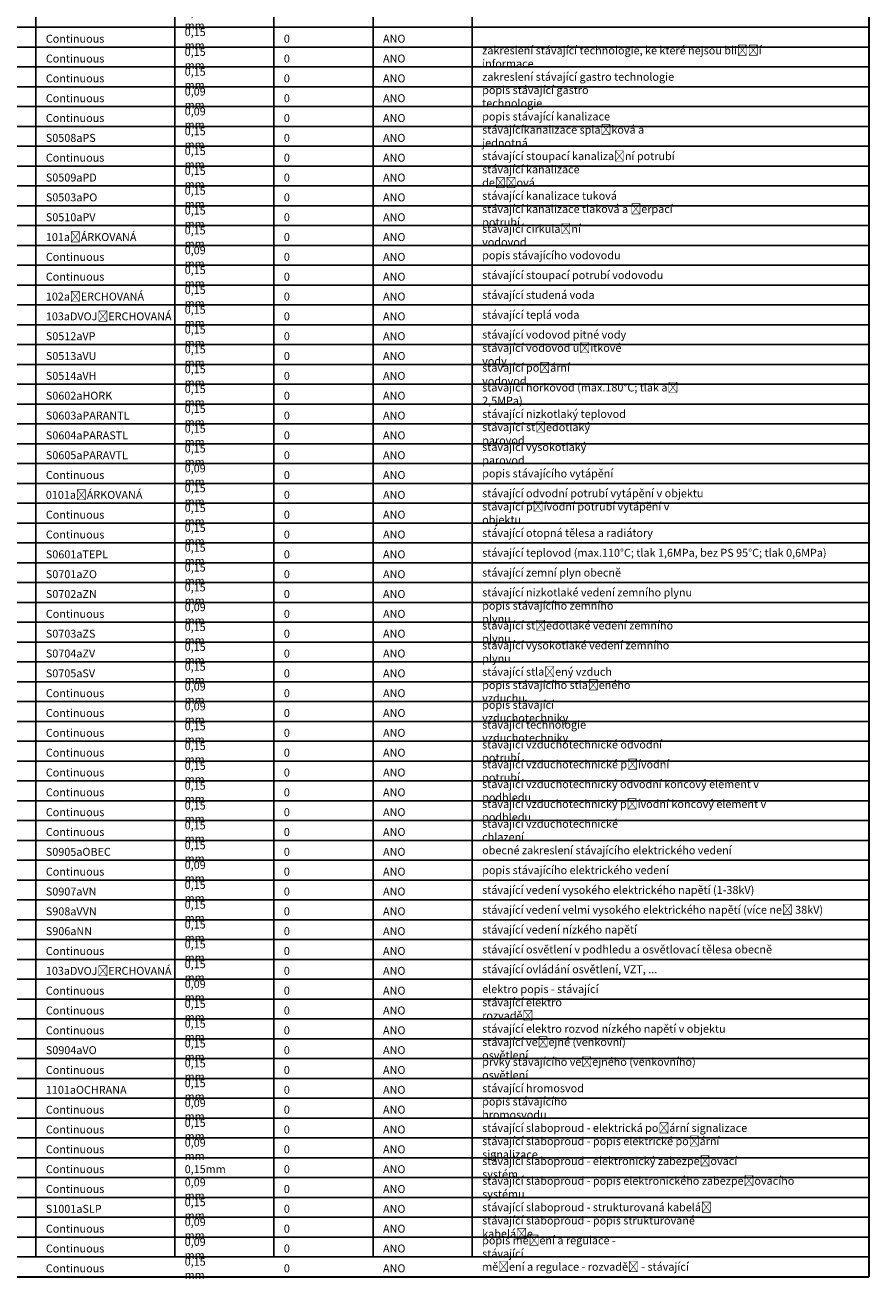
# Model space of a CAD drawing. Header units: millimetres. Extents: x -15250 to 1651995, y -140807 to 78716.
# Tile 2 of 45: x 10726 to 32000, y -140807 to -109196. Entities that reach past the tile are written whole.
import ezdxf

# ---------------------------------------------------------------- set-up
doc = ezdxf.new("R2010")
doc.units = ezdxf.units.MM
doc.header["$LTSCALE"] = 100
doc.styles.get("Standard").update_dxf_attribs({"font": 'isocpeur.ttf'})

msp = doc.modelspace()

# ---------------------------------------------------------------- linework, layer by layer
for p, q in [((11000, 750), (11000, -140250)), ((14500, 750), (14500, -140250)), ((17000, 750), (17000, -140250)), ((19500, 750), (19500, -140250)), ((22000, 750), (22000, -140250)), ((-10250, -109250), (32000, -109250)), ((-10250, -109750), (32000, -109750)), ((-10250, -110250), (32000, -110250)), ((-10250, -110750), (32000, -110750)), ((-10250, -111250), (32000, -111250)), ((-10250, -111750), (32000, -111750)), ((-10250, -112250), (32000, -112250)), ((-10250, -112750), (32000, -112750)), ((-10250, -113250), (32000, -113250)), ((-10250, -113750), (32000, -113750)), ((-10250, -114250), (32000, -114250)), ((-10250, -114750), (32000, -114750)), ((-10250, -115250), (32000, -115250)), ((-10250, -115750), (32000, -115750)), ((-10250, -116250), (32000, -116250)), ((-10250, -116750), (32000, -116750)), ((-10250, -117250), (32000, -117250)), ((-10250, -117750), (32000, -117750)), ((-10250, -118250), (32000, -118250)), ((-10250, -118750), (32000, -118750)), ((-10250, -119250), (32000, -119250)), ((-10250, -119750), (32000, -119750)), ((-10250, -120250), (32000, -120250)), ((-10250, -120750), (32000, -120750)), ((-10250, -121250), (32000, -121250)), ((-10250, -121750), (32000, -121750)), ((-10250, -122250), (32000, -122250)), ((-10250, -122750), (32000, -122750)), ((-10250, -123250), (32000, -123250)), ((-10250, -123750), (32000, -123750)), ((-10250, -124250), (32000, -124250)), ((-10250, -124750), (32000, -124750)), ((-10250, -125250), (32000, -125250)), ((-10250, -125750), (32000, -125750)), ((-10250, -126250), (32000, -126250)), ((-10250, -126750), (32000, -126750)), ((-10250, -127250), (32000, -127250)), ((-10250, -127750), (32000, -127750)), ((-10250, -128250), (32000, -128250)), ((-10250, -128750), (32000, -128750)), ((-10250, -129250), (32000, -129250)), ((-10250, -129750), (32000, -129750)), ((-10250, -130250), (32000, -130250)), ((-10250, -130750), (32000, -130750)), ((-10250, -131250), (32000, -131250)), ((-10250, -131750), (32000, -131750)), ((-10250, -132250), (32000, -132250)), ((-10250, -132750), (32000, -132750)), ((-10250, -133250), (32000, -133250)), ((-10250, -133750), (32000, -133750)), ((-10250, -134250), (32000, -134250)), ((-10250, -134750), (32000, -134750)), ((-10250, -135250), (32000, -135250)), ((-10250, -135750), (32000, -135750)), ((-10250, -136250), (32000, -136250)), ((-10250, -136750), (32000, -136750)), ((-10250, -137250), (32000, -137250)), ((-10250, -137750), (32000, -137750)), ((-10250, -138250), (32000, -138250)), ((-10250, -138750), (32000, -138750)), ((-10250, -139250), (32000, -139250)), ((-10250, -139750), (32000, -139750)), ((-10250, -140250), (32000, -140250))]:
    msp.add_line(p, q)
at = {"lineweight": 30}
for p in [(32000, 750), (-10250, -140750)]:
    msp.add_line(p, (32000, -140750), dxfattribs=at)

# ---------------------------------------------------------------- texts
at = {"char_height": 200, "attachment_point": 4}
for s, width, heights, insert in [('0,15 mm', 952, [0], (14750, -109039.9)), ('0,15 mm', 952, [0], (14750, -109539.9)), ('Continuous', 1282, [0], (11250, -109539.9)), ('0', 122, [0], (17250, -109539.9)), ('ANO', 482, [0], (19750, -109539.9)), ('Continuous', 1282, [0], (11250, -110039.9)), ('0,15 mm', 952, [0], (14750, -110039.9)), ('0', 122, [0], (17250, -110039.9)), ('ANO', 482, [0], (19750, -110039.9)), ('zakreslení stávající technologie, ke které nejsou bližší informace', 8112, [0], (22250, -110000)), ('0,15 mm', 952, [0], (14750, -110539.9)), ('Continuous', 1282, [0], (11250, -110539.9)), ('0', 122, [0], (17250, -110539.9)), ('ANO', 482, [0], (19750, -110539.9)), ('zakreslení stávající gastro technologie', 4842, [0], (22250, -110500)), ('Continuous', 1282, [0], (11250, -111039.9)), ('0,09 mm', 952, [0], (14750, -111039.9)), ('0', 122, [0], (17250, -111039.9)), ('ANO', 482, [0], (19750, -111039.9)), ('popis stávající gastro technologie', 4182, [0], (22250, -111000)), ('Continuous', 1282, [0], (11250, -111539.9)), ('0,09 mm', 952, [0], (14750, -111539.9)), ('0', 122, [0], (17250, -111539.9)), ('ANO', 482, [0], (19750, -111539.9)), ('popis stávající kanalizace', 5059.804, [0], (22250, -111500)), ('0,15 mm', 952, [0], (14750, -112039.9)), ('stávajícíkanalizace splašková a jednotná', 5292.642, [0], (22250, -112000)), ('S0508aPS', 1162, [0], (11250, -112039.9)), ('0', 122, [0], (17250, -112039.9)), ('ANO', 482, [0], (19750, -112039.9)), ('Continuous', 1282, [0], (11250, -112539.9)), ('0,15 mm', 952, [0], (14750, -112539.9)), ('0', 122, [0], (17250, -112539.9)), ('ANO', 482, [0], (19750, -112539.9)), ('stávající stoupací kanalizační potrubí', 4889.816, [0], (22250, -112500)), ('0,15 mm', 952, [0], (14750, -113039.9)), ('stávající kanalizace dešťová', 3496.774, [0], (22250, -113000)), ('S0509aPD', 1162, [0], (11250, -113039.9)), ('0', 122, [0], (17250, -113039.9)), ('ANO', 482, [0], (19750, -113039.9)), ('S0503aPO', 1122, [0], (11250, -113539.9)), ('0,15 mm', 952, [240], (14750, -113539.9)), ('0', 122, [0], (17250, -113539.9)), ('ANO', 482, [0], (19750, -113539.9)), ('stávající kanalizace tuková', 3401.121, [0], (22250, -113500)), ('0,15 mm', 952, [0], (14750, -114039.9)), ('stávající kanalizace tlaková a čerpací potrubí', 5711.557, [0], (22250, -114000)), ('S0510aPV', 1142, [0], (11250, -114039.9)), ('0', 122, [0], (17250, -114039.9)), ('ANO', 482, [0], (19750, -114039.9)), ('101aČÁRKOVANÁ', 1962, [0], (11250, -114539.9)), ('0,15 mm', 952, [0], (14750, -114539.9)), ('stávající cirkulační vodovod', 3429.565, [0], (22250, -114500)), ('0', 122, [0], (17250, -114539.9)), ('ANO', 482, [0], (19750, -114539.9)), ('Continuous', 1282, [0], (11250, -115039.9)), ('0,09 mm', 952, [0], (14750, -115039.9)), ('0', 122, [0], (17250, -115039.9)), ('ANO', 482, [0], (19750, -115039.9)), ('popis stávajícího vodovodu', 3560.843, [0], (22250, -115000)), ('0,15 mm', 952, [0], (14750, -115539.9)), ('stávající stoupací potrubí vodovodu', 4625.824, [0], (22250, -115500)), ('Continuous', 1282, [0], (11250, -115539.9)), ('0', 122, [0], (17250, -115539.9)), ('ANO', 482, [0], (19750, -115539.9)), ('102aČERCHOVANÁ', 2102, [0], (11250, -116039.9)), ('0,15 mm', 952, [0], (14750, -116039.9)), ('0', 122, [0], (17250, -116039.9)), ('ANO', 482, [0], (19750, -116039.9)), ('stávající studená voda', 2903.32, [0], (22250, -116000)), ('0,15 mm', 952, [0], (14750, -116539.9)), ('103aDVOJČERCHOVANÁ', 2722, [0], (11250, -116539.9)), ('0', 122, [0], (17250, -116539.9)), ('ANO', 482, [0], (19750, -116539.9)), ('stávající teplá voda', 2511.234, [0], (22250, -116500)), ('S0512aVP', 1142, [0], (11250, -117039.9)), ('0,15 mm', 952, [0], (14750, -117039.9)), ('0', 122, [0], (17250, -117039.9)), ('ANO', 482, [0], (19750, -117039.9)), ('stávající vodovod pitné vody', 3664.154, [0], (22250, -117000)), ('0,15 mm', 952, [0], (14750, -117539.9)), ('stávající vodovod užitkové vody', 4073.737, [0], (22250, -117500)), ('S0513aVU', 1142, [0], (11250, -117539.9)), ('0', 122, [0], (17250, -117539.9)), ('ANO', 482, [0], (19750, -117539.9)), ('0,15 mm', 952, [0], (14750, -118039.9)), ('stávající požární vodovod', 3240.816, [0], (22250, -118000)), ('S0514aVH', 1162, [0], (11250, -118039.9)), ('0', 122, [0], (17250, -118039.9)), ('ANO', 482, [0], (19750, -118039.9)), ('stávající horkovod (max.180°C; tlak až 2,5MPa)', 5821.123, [0], (22250, -118500)), ('S0602aHORK', 1482, [0], (11250, -118539.9)), ('0,15 mm', 952, [0], (14750, -118539.9)), ('0', 122, [0], (17250, -118539.9)), ('ANO', 482, [0], (19750, -118539.9)), ('0,15 mm', 952, [240], (14750, -119039.9)), ('S0603aPARANTL', 1982, [0], (11250, -119039.9)), ('0', 122, [0], (17250, -119039.9)), ('ANO', 482, [0], (19750, -119039.9)), ('stávající nizkotlaký teplovod', 4330.021, [0], (22250, -119000)), ('S0604aPARASTL', 2002, [0], (11250, -119539.9)), ('0,15 mm', 952, [0], (14750, -119539.9)), ('0', 122, [0], (17250, -119539.9)), ('ANO', 482, [0], (19750, -119539.9)), ('stávající středotlaký parovod', 3749.388, [0], (22250, -119500)), ('0,15 mm', 952, [0], (14750, -120039.9)), ('stávající vysokotlaký parovod', 3718.977, [0], (22250, -120000)), ('S0605aPARAVTL', 2002, [0], (11250, -120039.9)), ('0', 122, [0], (17250, -120039.9)), ('ANO', 482, [0], (19750, -120039.9)), ('Continuous', 1282, [0], (11250, -120539.9)), ('0,09 mm', 952, [0], (14750, -120539.9)), ('popis stávajícího vytápění', 3483.585, [0], (22250, -120500)), ('0', 122, [0], (17250, -120539.9)), ('ANO', 482, [0], (19750, -120539.9)), ('0101aČÁRKOVANÁ', 2102, [0], (11250, -121039.9)), ('0,15 mm', 952, [0], (14750, -121039.9)), ('0', 122, [0], (17250, -121039.9)), ('ANO', 482, [0], (19750, -121039.9)), ('stávající odvodní potrubí vytápění v objektu', 6001.44, [0], (22250, -121000)), ('0,15 mm', 952, [0], (14750, -121539.9)), ('stávající přívodní potrubí vytápění v objektu', 5670.712, [0], (22250, -121500)), ('Continuous', 1282, [0], (11250, -121539.9)), ('0', 122, [0], (17250, -121539.9)), ('ANO', 482, [0], (19750, -121539.9)), ('Continuous', 1282, [0], (11250, -122039.9)), ('0,15 mm', 952, [0], (14750, -122039.9)), ('0', 122, [0], (17250, -122039.9)), ('ANO', 482, [0], (19750, -122039.9)), ('stávající otopná tělesa a radiátory ', 4402.447, [0], (22250, -122000)), ('0,15 mm', 952, [0], (14750, -122539.9)), ('S0601aTEPL', 1402, [0], (11250, -122539.9)), ('0', 122, [0], (17250, -122539.9)), ('ANO', 482, [0], (19750, -122539.9)), ('stávající teplovod (max.110°C; tlak 1,6MPa, bez PS 95°C; tlak 0,6MPa)', 8852.555, [0], (22250, -122500)), ('S0701aZO', 1122, [0], (11250, -123039.9)), ('0,15 mm', 952, [0], (14750, -123039.9)), ('0', 122, [0], (17250, -123039.9)), ('ANO', 482, [0], (19750, -123039.9)), ('stávající zemní plyn obecně', 3668.694, [0], (22250, -123000)), ('0,15 mm', 952, [0], (14750, -123539.9)), ('S0702aZN', 1162, [0], (11250, -123539.9)), ('0', 122, [0], (17250, -123539.9)), ('ANO', 482, [0], (19750, -123539.9)), ('stávající nizkotlaké vedení zemního plynu', 5300.767, [0], (22250, -123500)), ('0,09 mm', 952, [240], (14750, -124039.9)), ('popis stávajícího zemního plynu', 3996.907, [0], (22250, -124000)), ('Continuous', 1282, [0], (11250, -124039.9)), ('0', 122, [0], (17250, -124039.9)), ('ANO', 482, [0], (19750, -124039.9)), ('stávající středotlaké vedení zemního plynu', 5433.539, [0], (22250, -124500)), ('S0703aZS', 1162, [0], (11250, -124539.9)), ('0,15 mm', 952, [0], (14750, -124539.9)), ('0', 122, [0], (17250, -124539.9)), ('ANO', 482, [0], (19750, -124539.9)), ('0,15 mm', 952, [0], (14750, -125039.9)), ('stávající vysokotlaké vedení zemního plynu', 5461.732, [0], (22250, -125000)), ('S0704aZV', 1202, [0], (11250, -125039.9)), ('0', 122, [0], (17250, -125039.9)), ('ANO', 482, [0], (19750, -125039.9)), ('S0705aSV', 1182, [0], (11250, -125539.9)), ('0,15 mm', 952, [0], (14750, -125539.9)), ('0', 122, [0], (17250, -125539.9)), ('ANO', 482, [0], (19750, -125539.9)), ('stávající stlačený vzduch', 3622.084, [0], (22250, -125500)), ('0,09 mm', 952, [0], (14750, -126039.9)), ('popis stávajícího stlačeného vzduchu', 4705.39, [0], (22250, -126000)), ('Continuous', 1282, [0], (11250, -126039.9)), ('0', 122, [0], (17250, -126039.9)), ('ANO', 482, [0], (19750, -126039.9)), ('Continuous', 1282, [0], (11250, -126539.9)), ('0,09 mm', 952, [240], (14750, -126539.9)), ('0', 122, [0], (17250, -126539.9)), ('ANO', 482, [0], (19750, -126539.9)), ('popis stávající vzduchotechniky', 4040.805, [0], (22250, -126500)), ('stávající technologie vzduchotechniky', 4672.1, [0], (22250, -127000)), ('Continuous', 1282, [0], (11250, -127039.9)), ('0,15 mm', 952, [533.3], (14750, -127039.9)), ('0', 122, [0], (17250, -127039.9)), ('ANO', 482, [0], (19750, -127039.9)), ('0,15 mm', 952, [533.3], (14750, -127539.9)), ('stávající vzduchotechnické odvodní potrubí', 5473.629, [0], (22250, -127500)), ('Continuous', 1282, [0], (11250, -127539.9)), ('0', 122, [0], (17250, -127539.9)), ('ANO', 482, [0], (19750, -127539.9)), ('stávající vzduchotechnické přívodní potrubí', 5540.04, [0], (22250, -128000)), ('Continuous', 1282, [0], (11250, -128039.9)), ('0,15 mm', 952, [533.3], (14750, -128039.9)), ('0', 122, [0], (17250, -128039.9)), ('ANO', 482, [0], (19750, -128039.9)), ('0,15 mm', 952, [533.3], (14750, -128539.9)), ('stávající vzduchotechnický odvodní koncový element v podhledu', 7952.1, [0], (22250, -128500)), ('Continuous', 1282, [0], (11250, -128539.9)), ('0', 122, [0], (17250, -128539.9)), ('ANO', 482, [0], (19750, -128539.9)), ('Continuous', 1282, [0], (11250, -129039.9)), ('0,15 mm', 952, [533.3], (14750, -129039.9)), ('0', 122, [0], (17250, -129039.9)), ('ANO', 482, [0], (19750, -129039.9)), ('stávající vzduchotechnický přívodní koncový element v podhledu', 8059.276, [0], (22250, -129000)), ('0,15 mm', 952, [533.3], (14750, -129539.9)), ('stávající vzduchotechnické chlazení', 4486.453, [0], (22250, -129500)), ('Continuous', 1282, [0], (11250, -129539.9)), ('0', 122, [0], (17250, -129539.9)), ('ANO', 482, [0], (19750, -129539.9)), ('0,15 mm', 952, [0], (14750, -130039.9)), ('obecné zakreslení stávajícího elektrického vedení', 6474.272, [0], (22250, -130000)), ('S0905aOBEC', 1442, [0], (11250, -130039.9)), ('0', 122, [0], (17250, -130039.9)), ('ANO', 482, [0], (19750, -130039.9)), ('Continuous', 1282, [0], (11250, -130539.9)), ('0,09 mm', 952, [0], (14750, -130539.9)), ('0', 122, [0], (17250, -130539.9)), ('ANO', 482, [0], (19750, -130539.9)), ('popis stávajícího elektrického vedení', 4776.923, [0], (22250, -130500)), ('0,15 mm', 952, [0], (14750, -131039.9)), ('stávající vedení vysokého elektrického napětí (1-38kV)', 7102.226, [0], (22250, -131000)), ('S0907aVN', 1182, [0], (11250, -131039.9)), ('0', 122, [0], (17250, -131039.9)), ('ANO', 482, [0], (19750, -131039.9)), ('S908aVVN', 1222, [0], (11250, -131539.9)), ('0,15 mm', 952, [0], (14750, -131539.9)), ('0', 122, [0], (17250, -131539.9)), ('ANO', 482, [0], (19750, -131539.9)), ('stávající vedení velmi vysokého elektrického napětí (více než 38kV)', 8669.215, [0], (22250, -131500)), ('0,15 mm', 952, [0], (14750, -132039.9)), ('S906aNN', 1022, [0], (11250, -132039.9)), ('0', 122, [0], (17250, -132039.9)), ('ANO', 482, [0], (19750, -132039.9)), ('stávající vedení nízkého napětí', 3934.518, [0], (22250, -132000)), ('Continuous', 1282, [0], (11250, -132539.9)), ('0,15 mm', 952, [0], (14750, -132539.9)), ('0', 122, [0], (17250, -132539.9)), ('ANO', 482, [0], (19750, -132539.9)), ('stávající osvětlení v podhledu a osvětlovací tělesa obecně', 7342, [0], (22250, -132500)), ('103aDVOJČERCHOVANÁ', 2722, [0], (11250, -133039.9)), ('0,15 mm', 952, [0], (14750, -133039.9)), ('0', 122, [0], (17250, -133039.9)), ('ANO', 482, [0], (19750, -133039.9)), ('stávající ovládání osvětlení, VZT, ...', 5557.738, [0], (22250, -133000)), ('0,09 mm', 952, [0], (14750, -133539.9)), ('elektro popis - stávající', 3183.912, [0], (22250, -133500)), ('Continuous', 1282, [0], (11250, -133539.9)), ('0', 122, [0], (17250, -133539.9)), ('ANO', 482, [0], (19750, -133539.9)), ('stávající elektro rozvaděč', 3327.53, [0], (22250, -134000)), ('Continuous', 1282, [0], (11250, -134039.9)), ('0,15 mm', 952, [0], (14750, -134039.9)), ('0', 122, [0], (17250, -134039.9)), ('ANO', 482, [0], (19750, -134039.9)), ('0,15 mm', 952, [0], (14750, -134539.9)), ('Continuous', 1282, [0], (11250, -134539.9)), ('0', 122, [0], (17250, -134539.9)), ('ANO', 482, [0], (19750, -134539.9)), ('stávající elektro rozvod nízkého napětí v objektu', 6336.204, [0], (22250, -134500)), ('S0904aVO', 1202, [0], (11250, -135039.9)), ('0,15 mm', 952, [0], (14750, -135039.9)), ('0', 122, [0], (17250, -135039.9)), ('ANO', 482, [0], (19750, -135039.9)), ('stávající veřejné (venkovní) osvětlení', 4820.541, [0], (22250, -135000)), ('0,15 mm', 952, [0], (14750, -135539.9)), ('prvky stávajícího veřejného (venkovního) osvětlení', 6448.249, [0], (22250, -135500)), ('Continuous', 1282, [0], (11250, -135539.9)), ('0', 122, [0], (17250, -135539.9)), ('ANO', 482, [0], (19750, -135539.9)), ('0,15 mm', 952, [0], (14750, -136039.9)), ('stávající hromosvod', 2576.203, [0], (22250, -136000)), ('1101aOCHRANA', 1702, [0], (11250, -136039.9)), ('0', 122, [0], (17250, -136039.9)), ('ANO', 482, [0], (19750, -136039.9)), ('popis stávajícího  hromosvodu', 3821.26, [0], (22250, -136500)), ('Continuous', 1282, [0], (11250, -136539.9)), ('0,09 mm', 952, [0], (14750, -136539.9)), ('0', 122, [0], (17250, -136539.9)), ('ANO', 482, [0], (19750, -136539.9)), ('0,15 mm', 952, [0], (14750, -137039.9)), ('stávající slaboproud - elektrická požární signalizace', 6795.793, [0], (22250, -137000)), ('Continuous', 1282, [0], (11250, -137039.9)), ('0', 122, [0], (17250, -137039.9)), ('ANO', 482, [0], (19750, -137039.9)), ('Continuous', 1282, [0], (11250, -137539.9)), ('0,09 mm', 952, [0], (14750, -137539.9)), ('0', 122, [0], (17250, -137539.9)), ('ANO', 482, [0], (19750, -137539.9)), ('stávající slaboproud - popis elektrické požární signalizace', 7344.084, [0], (22250, -137500)), ('stávající slaboproud - elektronický zabezpečovací systém', 7312.012, [0], (22250, -138000)), ('Continuous', 1282, [0], (11250, -138039.9)), ('0,15mm', 952, [0], (14750, -138039.9)), ('0', 122, [0], (17250, -138039.9)), ('ANO', 482, [0], (19750, -138039.9)), ('Continuous', 1282, [0], (11250, -138539.9)), ('0,09 mm', 952, [0], (14750, -138539.9)), ('0', 122, [0], (17250, -138539.9)), ('ANO', 482, [0], (19750, -138539.9)), ('stávající slaboproud - popis elektronického zabezpečovacího systému', 8624.206, [0], (22250, -138500)), ('0,15 mm', 952, [0], (14750, -139039.9)), ('S1001aSLP', 1222, [0], (11250, -139039.9)), ('0', 122, [0], (17250, -139039.9)), ('ANO', 482, [0], (19750, -139039.9)), ('stávající slaboproud - strukturovaná kabeláž', 5851.891, [280], (22250, -139000)), ('0,09 mm', 952, [0], (14750, -139539.9)), ('stávající slaboproud - popis strukturované kabeláže', 6699.939, [0], (22250, -139500)), ('Continuous', 1282, [0], (11250, -139539.9)), ('0', 122, [0], (17250, -139539.9)), ('ANO', 482, [0], (19750, -139539.9)), ('popis měření a regulace - stávající', 4443.721, [0], (22250, -140000)), ('Continuous', 1282, [0], (11250, -140039.9)), ('0,09 mm', 952, [0], (14750, -140039.9)), ('0', 122, [0], (17250, -140039.9)), ('ANO', 482, [0], (19750, -140039.9)), ('0,15 mm', 952, [0], (14750, -140539.9)), ('Continuous', 1282, [0], (11250, -140539.9)), ('0', 122, [0], (17250, -140539.9)), ('ANO', 482, [0], (19750, -140539.9)), ('měření a regulace - rozvaděč - stávající', 5323.479, [0], (22250, -140500))]:
    msp.add_mtext_dynamic_manual_height_columns(s, width=width, gutter_width=12.5, heights=heights, dxfattribs=dict(at, insert=insert))

doc.saveas('drawing.dxf')
